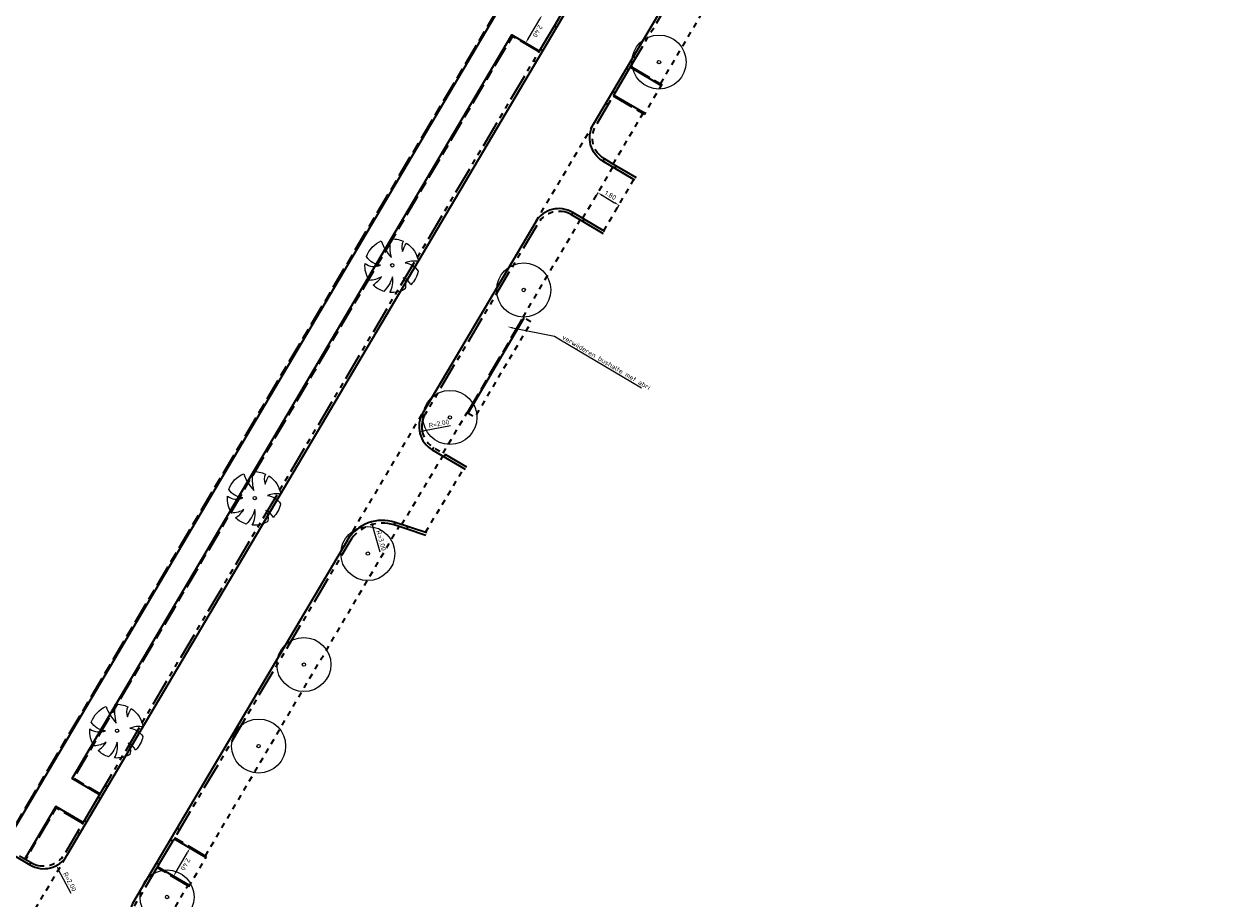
# Model space of a CAD drawing. Header units: metres. Extents: x 90561 to 91301, y 464732 to 465376.
# Tile 35 of 44: x 91038 to 91128, y 465052 to 465117. Entities that reach past the tile are written whole.
import ezdxf
from ezdxf import colors
from ezdxf.entities.mleader import LeaderData, LeaderLine
from ezdxf.math import Vec2, Vec3

# ---------------------------------------------------------------- set-up
doc = ezdxf.new("R2010")
doc.units = ezdxf.units.M
for name, pattern in [('VH-OPSLUITBAND_100X200', [16, 8, -2, 4, -2]), ('VH-OPSLUITBAND_150X400', [30, 16, -4, 6, -4]), ('VH-TROTTOIRBAND_180-200', [20, 10, -2, 2, -2, 2, -2]), ('XX-HIDDEN', [4, 2, -2])]:
    doc.linetypes.add(name, pattern=pattern)
for name, color, linetype, lineweight in [('B-WE-GR-BOOM-S', 90, 'Continuous', 25), ('N-WE-GR-BOOM-S', 90, 'Continuous', 25), ('N-WE-VH-KANTOPSLUITING_OPSLUITBAND_100X200-G', 150, 'VH-OPSLUITBAND_100X200', 18), ('N-WE-VH-KANTOPSLUITING_OPSLUITBAND_200X250-G', 150, 'VH-OPSLUITBAND_150X400', 35), ('N-WE-VH-KANTOPSLUITING_TROTTOIRBAND_180 200-G', 210, 'VH-TROTTOIRBAND_180-200', 35), ('N-WE-VH-KANTOPSLUITING_VOORKANTBAND-G', 50, 'Continuous', 35), ('N-WE-VH-MATERIAALGRENS-G', 7, 'XX-HIDDEN', 35), ('X-XX-AL-M', 7, 'Continuous', 18), ('X-XX-AL-T18', 10, 'Continuous', 18)]:
    doc.layers.add(name, color=color, linetype=linetype, lineweight=lineweight)
doc.styles.add('NLCS-ISO-M200-T18', font='NLCS-ISO.ttf', dxfattribs={"height": 0.36})
doc.dimstyles.new('NLCS-M200-T18-PIJL_L2_H1', dxfattribs={"dimscale": 0.2, "dimtxt": 2.5, "dimasz": 1.8, "dimexe": 2, "dimexo": 2, "dimgap": 0.7, "dimtad": 1, "dimzin": 0, "dimdsep": 46, "dimtxsty": 'NLCS-ISO-M200-T18', "dimcen": 0, "dimdle": 2, "dimclrd": 256, "dimclre": 256, "dimclrt": 10, "dimadec": 1, "dimazin": 0, "dimtfac": 1, "dimtdec": 3, "dimtofl": 0, "dimtmove": 0, "dimatfit": 3, "dimfxl": 2, "dimfxlon": 1, "dimtfillclr": 256, "dimtolj": 1, "dimtzin": 0, "dimlwd": -1, "dimlwe": -1, "dimarcsym": 0})
doc.dimstyles.new('NLCS-M200-T18-PIJL_L2_H2', dxfattribs={"dimscale": 0.2, "dimtxt": 2.5, "dimasz": 1.8, "dimexe": 2, "dimexo": 2, "dimgap": 0.7, "dimtad": 1, "dimzin": 0, "dimdsep": 46, "dimtxsty": 'NLCS-ISO-M200-T18', "dimcen": 0, "dimdle": 2, "dimclrd": 256, "dimclre": 256, "dimclrt": 10, "dimazin": 0, "dimtfac": 1, "dimtdec": 3, "dimtofl": 0, "dimtmove": 0, "dimatfit": 3, "dimfxl": 2, "dimfxlon": 1, "dimtfillclr": 256, "dimtolj": 1, "dimtzin": 0, "dimlwd": -1, "dimlwe": -1, "dimarcsym": 0})

# ---------------------------------------------------------------- blocks, each defined once
blk = doc.blocks.new('baz_boom01')
blk.add_lwpolyline([(0.744, -0.622, -0.21749), (0.879, -1.749, -0.147185), (-0.246, -1.966, 0.215736), (-0.2, -1.21, -0.224989), (-0.758, -1.844, -0.150851), (-1.68, -1.119, 0.190296), (-0.655, -0.544, -0.129376), (-1.89, -0.727, -0.115876), (-2.026, 0.172, 0.078405), (-1.166, 0.078, -0.11516), (-1.938, 0.617, -0.166289), (-1.17, 1.649, 0.257071), (-0.544, 0.677, -0.230127), (-0.706, 1.885, -0.209158), (0.883, 1.769, 0.102084), (0.4, 0.411, -0.079219), (1.428, 1.346, -0.121905), (1.881, 0.505, 0.191542), (1.277, 0.055, -0.057002), (1.932, 0.22, -0.212153), (1.436, -1.316, 0.147861)], format="xyb", close=True)
blk.add_circle((0, 0), 0.125)
blk = doc.blocks.new('*D59')
at = {"layer": 'Defpoints', "color": 0, "transparency": 16777216}
for p in [(91082.173, 465171.219), (91067.692, 465072.273)]:
    blk.add_point(p, dxfattribs=at)
at = {"layer": 'X-XX-AL-M', "transparency": 16777216}
blk.add_line((91082.574, 465173.954), (91082.226, 465171.575), dxfattribs=at)
at = {"layer": 'X-XX-AL-M', "color": 10, "transparency": 16777216, "insert": (91082.742, 465172.896), "char_height": 0.36, "attachment_point": 5, "rotation": 261.67328, "style": 'NLCS-ISO-M200-T18', "bg_fill": 3, "box_fill_scale": 1.1, "bg_fill_color": 256, "bg_fill_true_color": 13158600, "bg_fill_transparency": 0}
blk.add_mtext('\\A1;R=100.00', dxfattribs=at)
at = {"layer": 'X-XX-AL-M', "transparency": 16777216}
blk.add_solid([(91082.285, 465171.567), (91082.166, 465171.584), (91082.173, 465171.219)], dxfattribs=at)
blk = doc.blocks.new('*D100')
at = {"layer": 'Defpoints', "color": 0, "transparency": 16777216}
for p in [(91150.474, 465145.368), (91120.454, 465049.981)]:
    blk.add_point(p, dxfattribs=at)
at = {"layer": 'X-XX-AL-M', "transparency": 16777216}
blk.add_line((91149.645, 465142.732), (91150.366, 465145.025), dxfattribs=at)
at = {"layer": 'X-XX-AL-M', "color": 10, "transparency": 16777216, "insert": (91150.257, 465143.611), "char_height": 0.36, "attachment_point": 5, "rotation": 252.53024, "style": 'NLCS-ISO-M200-T18', "bg_fill": 3, "box_fill_scale": 1.1, "bg_fill_color": 256, "bg_fill_true_color": 13158600, "bg_fill_transparency": 0}
blk.add_mtext('\\A1;R=100.00', dxfattribs=at)
at = {"layer": 'X-XX-AL-M', "transparency": 16777216}
blk.add_solid([(91150.424, 465145.007), (91150.309, 465145.043), (91150.474, 465145.368)], dxfattribs=at)
blk = doc.blocks.new('*D203')
at = {"layer": 'Defpoints', "color": 0, "transparency": 16777216}
for p in [(91065.234, 465166.241), (91036.411, 465070.485)]:
    blk.add_point(p, dxfattribs=at)
at = {"layer": 'X-XX-AL-M', "transparency": 16777216}
blk.add_line((91064.438, 465163.594), (91065.131, 465165.896), dxfattribs=at)
at = {"layer": 'X-XX-AL-M', "color": 10, "transparency": 16777216, "insert": (91065.039, 465164.481), "char_height": 0.36, "attachment_point": 5, "rotation": 253.24774, "style": 'NLCS-ISO-M200-T18', "bg_fill": 3, "box_fill_scale": 1.1, "bg_fill_color": 256, "bg_fill_true_color": 13158600, "bg_fill_transparency": 0}
blk.add_mtext('\\A1;R=100.00', dxfattribs=at)
at = {"layer": 'X-XX-AL-M', "transparency": 16777216}
blk.add_solid([(91065.188, 465165.879), (91065.073, 465165.914), (91065.234, 465166.241)], dxfattribs=at)
blk = doc.blocks.new('*D247')
at = {"layer": 'Defpoints', "color": 0, "transparency": 16777216}
for p in [(91123.089, 465151.815), (91113.627, 465092.565)]:
    blk.add_point(p, dxfattribs=at)
at = {"layer": 'X-XX-AL-M', "transparency": 16777216}
blk.add_line((91122.682, 465149.263), (91123.033, 465151.459), dxfattribs=at)
at = {"layer": 'X-XX-AL-M', "color": 10, "transparency": 16777216, "insert": (91123.145, 465150.133), "char_height": 0.36, "attachment_point": 5, "rotation": 260.92632, "style": 'NLCS-ISO-M200-T18', "bg_fill": 3, "box_fill_scale": 1.1, "bg_fill_color": 256, "bg_fill_true_color": 13158600, "bg_fill_transparency": 0}
blk.add_mtext('\\A1;R=60.00', dxfattribs=at)
at = {"layer": 'X-XX-AL-M', "transparency": 16777216}
blk.add_solid([(91123.092, 465151.45), (91122.973, 465151.469), (91123.089, 465151.815)], dxfattribs=at)
blk = doc.blocks.new('*D249')
at = {"layer": 'Defpoints', "color": 0, "transparency": 16777216}
blk.add_point((91076.787, 465117.673), dxfattribs=at)
blk.add_point((91076.787, 465117.673), dxfattribs=at)
at = {"layer": 'X-XX-AL-M', "transparency": 16777216}
for p, q in [((91076.787, 465117.673), (91076.443, 465117.876)), ((91075.751, 465115.917), (91076.604, 465117.363)), ((91075.568, 465115.607), (91075.224, 465115.811))]:
    blk.add_line(p, q, dxfattribs=at)
for points in [[(91076.656, 465117.332), (91076.553, 465117.393), (91076.787, 465117.673)], [(91075.803, 465115.887), (91075.699, 465115.948), (91075.568, 465115.607)]]:
    blk.add_solid(points, dxfattribs=at)
at = {"layer": 'X-XX-AL-M', "color": 10, "transparency": 16777216, "insert": (91076.453, 465116.478), "char_height": 0.36, "attachment_point": 5, "rotation": 239.4521, "style": 'NLCS-ISO-M200-T18', "bg_fill": 3, "box_fill_scale": 1.1, "bg_fill_color": 256, "bg_fill_true_color": 13158600, "bg_fill_transparency": 0}
blk.add_mtext('\\A1;2.40', dxfattribs=at)
at = {"layer": 'Defpoints', "color": 0, "transparency": 16777216}
blk.add_point((91075.568, 465115.607), dxfattribs=at)
blk = doc.blocks.new('*D250')
at = {"layer": 'Defpoints', "color": 0, "transparency": 16777216}
for p in [(91064.171, 465080.193), (91064.966, 465077.3)]:
    blk.add_point(p, dxfattribs=at)
at = {"layer": 'X-XX-AL-M', "transparency": 16777216}
blk.add_line((91064.789, 465077.944), (91064.266, 465079.845), dxfattribs=at)
at = {"layer": 'X-XX-AL-M', "color": 10, "transparency": 16777216, "insert": (91064.884, 465078.806), "char_height": 0.36, "attachment_point": 5, "rotation": 285.3706, "style": 'NLCS-ISO-M200-T18', "bg_fill": 3, "box_fill_scale": 1.1, "bg_fill_color": 256, "bg_fill_true_color": 13158600, "bg_fill_transparency": 0}
blk.add_mtext('\\A1;R=3.00', dxfattribs=at)
at = {"layer": 'X-XX-AL-M', "transparency": 16777216}
blk.add_solid([(91064.324, 465079.861), (91064.208, 465079.829), (91064.171, 465080.193)], dxfattribs=at)
blk = doc.blocks.new('*D251')
at = {"layer": 'Defpoints', "color": 0, "transparency": 16777216}
blk.add_point((91067.718, 465086.839), dxfattribs=at)
at = {"layer": 'X-XX-AL-M', "transparency": 16777216}
blk.add_line((91070.004, 465087.296), (91068.071, 465086.909), dxfattribs=at)
at = {"layer": 'X-XX-AL-M', "color": 10, "transparency": 16777216, "insert": (91069.151, 465087.452), "char_height": 0.36, "attachment_point": 5, "rotation": 11.29342, "style": 'NLCS-ISO-M200-T18', "bg_fill": 3, "box_fill_scale": 1.1, "bg_fill_color": 256, "bg_fill_true_color": 13158600, "bg_fill_transparency": 0}
blk.add_mtext('\\A1;R=2.00', dxfattribs=at)
at = {"layer": 'Defpoints', "color": 0, "transparency": 16777216}
blk.add_point((91069.679, 465087.231), dxfattribs=at)
at = {"layer": 'X-XX-AL-M', "transparency": 16777216}
blk.add_solid([(91068.059, 465086.968), (91068.082, 465086.851), (91067.718, 465086.839)], dxfattribs=at)
blk = doc.blocks.new('*D252')
at = {"layer": 'X-XX-AL-M', "transparency": 16777216}
for p, q in [((91080.909, 465104.526), (91080.706, 465104.181)), ((91081.219, 465104.344), (91082.15, 465103.796)), ((91082.46, 465103.614), (91082.257, 465103.269))]:
    blk.add_line(p, q, dxfattribs=at)
for points in [[(91081.249, 465104.395), (91081.188, 465104.292), (91080.909, 465104.526)], [(91082.18, 465103.848), (91082.119, 465103.744), (91082.46, 465103.614)]]:
    blk.add_solid(points, dxfattribs=at)
at = {"layer": 'X-XX-AL-M', "color": 10, "transparency": 16777216, "insert": (91081.847, 465104.346), "char_height": 0.36, "attachment_point": 5, "rotation": 329.54534, "style": 'NLCS-ISO-M200-T18', "bg_fill": 3, "box_fill_scale": 1.1, "bg_fill_color": 256, "bg_fill_true_color": 13158600, "bg_fill_transparency": 0}
blk.add_mtext('\\A1;1.80', dxfattribs=at)
at = {"layer": 'Defpoints', "color": 0, "transparency": 16777216}
for p in [(91080.911, 465104.531), (91082.46, 465103.614), (91082.463, 465103.618)]:
    blk.add_point(p, dxfattribs=at)
blk = doc.blocks.new('*D255')
at = {"layer": 'Defpoints', "color": 0, "transparency": 16777216}
blk.add_point((91039.899, 465056.531), dxfattribs=at)
at = {"layer": 'X-XX-AL-M', "transparency": 16777216}
blk.add_line((91041.933, 465052.706), (91041.007, 465054.448), dxfattribs=at)
at = {"layer": 'X-XX-AL-M', "color": 10, "transparency": 16777216, "insert": (91041.837, 465053.568), "char_height": 0.36, "attachment_point": 5, "rotation": 297.99664, "style": 'NLCS-ISO-M200-T18', "bg_fill": 3, "box_fill_scale": 1.1, "bg_fill_color": 256, "bg_fill_true_color": 13158600, "bg_fill_transparency": 0}
blk.add_mtext('\\A1;R=2.00', dxfattribs=at)
at = {"layer": 'Defpoints', "color": 0, "transparency": 16777216}
blk.add_point((91040.838, 465054.766), dxfattribs=at)
at = {"layer": 'X-XX-AL-M', "transparency": 16777216}
blk.add_solid([(91041.06, 465054.476), (91040.954, 465054.419), (91040.838, 465054.766)], dxfattribs=at)
blk = doc.blocks.new('*D259')
at = {"layer": 'Defpoints', "color": 0, "transparency": 16777216}
blk.add_point((91050.731, 465056.049), dxfattribs=at)
blk.add_point((91050.731, 465056.049), dxfattribs=at)
at = {"layer": 'X-XX-AL-M', "transparency": 16777216}
for p, q in [((91050.731, 465056.049), (91051.075, 465055.846)), ((91049.694, 465054.292), (91050.548, 465055.739)), ((91049.511, 465053.982), (91049.856, 465053.779))]:
    blk.add_line(p, q, dxfattribs=at)
for points in [[(91050.6, 465055.709), (91050.496, 465055.77), (91050.731, 465056.049)], [(91049.746, 465054.262), (91049.642, 465054.323), (91049.511, 465053.982)]]:
    blk.add_solid(points, dxfattribs=at)
at = {"layer": 'X-XX-AL-M', "color": 10, "transparency": 16777216, "insert": (91050.397, 465054.853), "char_height": 0.36, "attachment_point": 5, "rotation": 239.45704, "style": 'NLCS-ISO-M200-T18', "bg_fill": 3, "box_fill_scale": 1.1, "bg_fill_color": 256, "bg_fill_true_color": 13158600, "bg_fill_transparency": 0}
blk.add_mtext('\\A1;2.40', dxfattribs=at)
at = {"layer": 'Defpoints', "color": 0, "transparency": 16777216}
blk.add_point((91049.511, 465053.982), dxfattribs=at)
blk = doc.blocks.new('SGR-BOOM_01-SO')
at = {"color": 0, "linetype": 'ByBlock', "lineweight": 18}
for radius in [2, 0.125]:
    blk.add_circle((0, 0), radius, dxfattribs=at)

msp = doc.modelspace()

# ---------------------------------------------------------------- linework, layer by layer
at = {"layer": 'N-WE-VH-KANTOPSLUITING_OPSLUITBAND_100X200-G', "ltscale": 0.2, "flags": 128}
for points in [[(91036.867, 465056.234), (91093.206, 465151.471), (90987.648, 465175.55), (90987.15, 465174.71)], [(91076.532, 465114.921), (91074.588, 465116.071), (91042.152, 465061.241), (91044.096, 465060.09)], [(91083.364, 465113.901), (91085.646, 465112.561)], [(91082.041, 465111.663), (91084.325, 465110.322)], [(91071.23, 465088.279), (91075.375, 465095.32)], [(91042.772, 465057.853), (91040.828, 465059.003), (91038.588, 465055.216)], [(91051.959, 465055.439), (91049.604, 465056.832)], [(91050.64, 465053.198), (91048.281, 465054.594)]]:
    msp.add_lwpolyline(points, dxfattribs=at)
at = {"layer": 'N-WE-VH-KANTOPSLUITING_OPSLUITBAND_200X250-G', "ltscale": 0.2}
for points in [[(91076.674, 465115.161), (91077.693, 465116.882)], [(91082.194, 465111.921), (91083.212, 465113.642)], [(91083.76, 465105.624), (91082.249, 465106.523)], [(91081.334, 465101.501), (91079.809, 465102.399)], [(91069.624, 465085.172), (91071.18, 465084.252)], [(91068.189, 465079.18), (91066.797, 465079.642)], [(91042.915, 465058.092), (91043.933, 465059.814)], [(91048.434, 465054.853), (91049.452, 465056.574)]]:
    msp.add_lwpolyline(points, dxfattribs=at)
at = {"layer": 'N-WE-VH-KANTOPSLUITING_TROTTOIRBAND_180 200-G', "ltscale": 0.2, "flags": 128}
for points in [[(91077.693, 465116.882), (91090.413, 465138.385, 0.031099), (91092.662, 465142.79), (91095.198, 465148.629, 0.117137), (91095.832, 465152.178)], [(91082.249, 465106.523), (91081.389, 465107.034, -0.413511), (91080.76, 465109.498), (91082.193, 465111.92)], [(91079.809, 465102.399), (91078.948, 465102.906, 0.413581), (91076.485, 465102.271), (91068.13, 465088.147, 0.414301), (91068.763, 465085.681), (91069.624, 465085.172)], [(91066.797, 465079.642), (91065.848, 465079.957, 0.352912), (91062.556, 465078.725), (91049.452, 465056.574)], [(91038.122, 465055.491), (91038.983, 465054.982, 0.414202), (91041.449, 465055.615), (91042.914, 465058.093)], [(91048.434, 465054.853), (91046.658, 465051.852, 0.412552), (91047.282, 465049.391), (91048.14, 465048.877)]]:
    msp.add_lwpolyline(points, format="xyb", dxfattribs=at)
for points in [[(91083.212, 465113.642), (91093.12, 465130.391)], [(91043.933, 465059.814), (91076.674, 465115.161)]]:
    msp.add_lwpolyline(points, dxfattribs=at)
at = {"layer": 'N-WE-VH-KANTOPSLUITING_VOORKANTBAND-G', "ltscale": 0.2, "flags": 128}
for points in [[(91036.299, 465056.337), (91038.881, 465054.81, 0.414202), (91041.621, 465055.513), (91090.585, 465138.283, 0.031099), (91092.845, 465142.71), (91095.382, 465148.549, 0.469672), (91089.824, 465159.537), (91080.558, 465161.65, -0.028528), (91069.604, 465164.815, 0.028528), (91058.651, 465167.981), (90934.394, 465196.325)], [(91068.252, 465079.37), (91065.911, 465080.147, 0.352912), (91062.384, 465078.827), (91046.486, 465051.953, 0.412552), (91047.179, 465049.219), (91049.636, 465047.747)]]:
    msp.add_lwpolyline(points, format="xyb", dxfattribs=at)
for points in [[(91036.953, 465056.183), (91093.362, 465151.539), (90987.599, 465175.664), (90987.064, 465174.76)], [(91077.692, 465116.883), (91077.865, 465116.781)], [(91044.045, 465060.004), (91042.015, 465061.205), (91074.553, 465116.208), (91076.583, 465115.007)], [(91076.675, 465115.16), (91076.847, 465115.06)], [(91076.166, 465114.3), (91076.338, 465114.199)], [(91083.549, 465114.604), (91083.721, 465114.503)], [(91083.04, 465113.744), (91083.212, 465113.642)], [(91083.314, 465113.815), (91085.596, 465112.475)], [(91082.021, 465112.022), (91082.194, 465111.921)], [(91082.092, 465111.749), (91084.376, 465110.408)], [(91081.512, 465111.162), (91081.685, 465111.06)], [(91081.389, 465107.034), (91081.287, 465106.862)], [(91082.249, 465106.523), (91082.146, 465106.351)], [(91079.049, 465103.079), (91078.948, 465102.906)], [(91079.911, 465102.571), (91079.809, 465102.399)], [(91071.316, 465088.228), (91075.461, 465095.269)], [(91075.375, 465095.32), (91075.461, 465095.269)], [(91071.23, 465088.279), (91071.316, 465088.228)], [(91068.763, 465085.681), (91068.661, 465085.509)], [(91069.624, 465085.172), (91069.522, 465085)], [(91065.848, 465079.957), (91065.911, 465080.147)], [(91066.797, 465079.642), (91066.86, 465079.832)], [(91044.441, 465060.675), (91044.614, 465060.574)], [(91043.932, 465059.815), (91044.105, 465059.713)], [(91042.823, 465057.939), (91040.793, 465059.14), (91038.502, 465055.267)], [(91042.915, 465058.092), (91043.087, 465057.991)], [(91042.406, 465057.232), (91042.578, 465057.131)], [(91049.789, 465057.536), (91049.961, 465057.435)], [(91049.28, 465056.676), (91049.452, 465056.574)], [(91051.908, 465055.353), (91049.554, 465056.746)], [(91038.881, 465054.81), (91038.983, 465054.982)], [(91048.261, 465054.954), (91048.434, 465054.853)], [(91050.691, 465053.285), (91048.332, 465054.68)], [(91047.752, 465054.093), (91047.925, 465053.992)]]:
    msp.add_lwpolyline(points, dxfattribs=at)
at = {"layer": 'N-WE-VH-KANTOPSLUITING_VOORKANTBAND-G', "ltscale": 0.2}
for points in [[(91082.021, 465112.022), (91095.882, 465135.454, -0.41207), (91098.61, 465136.164), (91100.971, 465134.79)], [(91083.657, 465105.452), (91081.287, 465106.862, -0.413511), (91080.588, 465109.599), (91082.021, 465112.022)], [(91081.435, 465101.674), (91079.049, 465103.079, 0.413581), (91076.313, 465102.373), (91067.958, 465088.249, 0.414301), (91068.661, 465085.509), (91071.079, 465084.08)]]:
    msp.add_lwpolyline(points, format="xyb", dxfattribs=at)
at = {"layer": 'N-WE-VH-MATERIAALGRENS-G', "ltscale": 0.2}
for p, q in [((91079.798, 465102.638), (91082.024, 465106.424)), ((91066.404, 465079.983), (91069.443, 465085.047))]:
    msp.add_line(p, q, dxfattribs=at)
at = {"layer": 'N-WE-VH-MATERIAALGRENS-G', "ltscale": 0.2, "flags": 128}
for points in [[(91085.56, 465112.612), (91095.016, 465128.636)], [(91085.646, 465112.561), (91084.325, 465110.322)], [(91082.04, 465106.647), (91084.239, 465110.373)], [(91076.313, 465102.373), (91080.588, 465109.599)], [(91081.349, 465101.724), (91083.571, 465105.503)], [(91075.375, 465095.32), (91079.611, 465102.516)], [(91071.316, 465088.228), (91071.833, 465087.924), (91075.978, 465094.965), (91075.461, 465095.269)], [(91062.384, 465078.827), (91067.958, 465088.249)], [(91069.462, 465085.276), (91071.23, 465088.279)], [(91068.166, 465079.421), (91070.993, 465084.131)], [(91051.873, 465055.49), (91066.203, 465079.839)], [(91036.835, 465047.423), (91041.621, 465055.513)], [(91050.64, 465053.198), (91051.959, 465055.439)], [(91048.022, 465048.948), (91050.554, 465053.249)]]:
    msp.add_lwpolyline(points, dxfattribs=at)

# ---------------------------------------------------------------- block references
at = {"layer": 'B-WE-GR-BOOM-S', "rotation": 329.3872096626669}
msp.add_blockref('SGR-BOOM_01-SO', (91055.808, 465063.601), dxfattribs=at)
at = {"layer": 'N-WE-GR-BOOM-S', "rotation": 50.8791053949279}
msp.add_blockref('baz_boom01', (91045.333, 465064.734), dxfattribs=at)

# ---------------------------------------------------------------- dimensions: what is measured, and where the dimension line sits
at = {"layer": 'X-XX-AL-M'}
dim = msp.add_radius_dim(center=(91120.454, 465049.981), mpoint=(91150.474, 465145.368), dimstyle='NLCS-M200-T18-PIJL_L2_H1', override={"dimpost": 'R=<>', "dimtfill": 1}, dxfattribs=at)
dim.commit()
dim.dimension.update_dxf_attribs({"geometry": '*D100', "text_midpoint": (91149.951, 465143.707), "dimtype": 164})

# ---------------------------------------------------------------- next in the draw order: dimensions: what is measured, and where the dimension line sits
for center, mpoint, dimstyle, picture, middle in [((91036.411, 465070.485), (91065.234, 465166.241), 'NLCS-M200-T18-PIJL_L2_H2', '*D203', (91064.732, 465164.573)), ((91113.627, 465092.565), (91123.089, 465151.815), 'NLCS-M200-T18-PIJL_L2_H1', '*D247', (91122.829, 465150.183))]:
    dim = msp.add_radius_dim(center=center, mpoint=mpoint, dimstyle=dimstyle, override={"dimpost": 'R=<>', "dimtfill": 1}, dxfattribs=at)
    dim.commit()
    dim.dimension.update_dxf_attribs({"geometry": picture, "text_midpoint": middle, "dimtype": 164})
for p1, p2, distance, picture, middle in [((91075.568, 465115.607), (91076.787, 465117.673), 0, '*D249', (91076.453, 465116.478)), ((91080.911, 465104.531), (91082.463, 465103.618), -0.005, '*D252', (91081.847, 465104.346)), ((91049.511, 465053.982), (91050.731, 465056.049), 0, '*D259', (91050.397, 465054.853))]:
    dim = msp.add_aligned_dim(p1=p1, p2=p2, distance=distance, dimstyle='NLCS-M200-T18-PIJL_L2_H1', override={"dimtfill": 1}, dxfattribs=at)
    dim.commit()
    dim.dimension.update_dxf_attribs({"geometry": picture, "text_midpoint": middle})
dim = msp.add_radius_dim(center=(91039.899, 465056.531), mpoint=(91040.838, 465054.766), dimstyle='NLCS-M200-T18-PIJL_L2_H1', override={"dimpost": 'R=<>', "dimtfill": 1}, dxfattribs=at)
dim.commit()
dim.dimension.update_dxf_attribs({"geometry": '*D255', "text_midpoint": (91041.837, 465053.568)})

# ---------------------------------------------------------------- next in the draw order: leaders
at = {"layer": 'X-XX-AL-T18'}
ml = msp.add_multileader_mtext('Standard', dxfattribs=at)
ml.set_content('verwijderen bushalte met abri', color=256, style='NLCS-ISO-M200-T18')
ml.set_leader_properties(color=256, linetype='ByLayer', lineweight=-1)
ml.build(insert=Vec2(0, 0))
ml.multileader.update_dxf_attribs({"text_left_attachment_type": 5, "text_right_attachment_type": 5, "dogleg_length": 0.36, "arrow_head_size": 0.36})
ctx = ml.context
ctx.base_point, ctx.char_height, ctx.arrow_head_size, ctx.landing_gap_size, ctx.plane_origin, ctx.plane_x_axis, ctx.plane_y_axis = Vec3(91078.017, 465093.733), 0.36, 0.36, 0.18, Vec3(91076.541, 465097.772), Vec3(0.860628, -0.509234), Vec3(0.509234, 0.860628)
ctx.left_attachment, ctx.right_attachment = 5, 5
notes = []
notes.append((ctx, [(0, (1, 1, 0), (91077.707, 465093.917), (0.860628, -0.509234), 0.36, [(0, [(91074.235, 465094.617)], 0, [])])]))
ctx.mtext.insert, ctx.mtext.text_direction, ctx.mtext.rotation, ctx.mtext.flow_direction = Vec3(91078.41, 465094.044), Vec3(0.860628, -0.509234), 5.748891, 5
ctx.mtext.has_bg_fill, ctx.mtext.bg_color, ctx.mtext.bg_scale_factor, ctx.mtext.bg_transparency, ctx.mtext.use_window_bg_color = 1, -1027028792, 1.5, 0, 1
for ctx, leaders in notes:
    for number, flags, end, landing, length, lines in leaders:
        leader = LeaderData()
        leader.index, (leader.has_last_leader_line, leader.has_dogleg_vector, leader.attachment_direction) = number, flags
        leader.last_leader_point, leader.dogleg_vector, leader.dogleg_length = Vec3(end), Vec3(landing), length
        for number, points, colour, breaks in lines:
            line = LeaderLine()
            line.index, line.vertices, line.color, line.breaks = number, Vec3.list(points), colors.encode_raw_color(colour), breaks
            leader.lines.append(line)
        ctx.leaders.append(leader)

# ---------------------------------------------------------------- next in the draw order: block references
at = {"layer": 'B-WE-GR-BOOM-S', "rotation": 329.3872096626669}
for p in [(91059.156, 465069.633), (91049.03, 465052.437)]:
    msp.add_blockref('SGR-BOOM_01-SO', p, dxfattribs=at)
at = {"layer": 'N-WE-GR-BOOM-S', "rotation": 50.8791053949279}
msp.add_blockref('baz_boom01', (91055.516, 465081.948), dxfattribs=at)

# ---------------------------------------------------------------- next in the draw order: dimensions: what is measured, and where the dimension line sits
at = {"layer": 'X-XX-AL-M'}
dim = msp.add_radius_dim(center=(91067.692, 465072.273), mpoint=(91082.173, 465171.219), dimstyle='NLCS-M200-T18-PIJL_L2_H1', override={"dimpost": 'R=<>', "dimtfill": 1}, dxfattribs=at)
dim.commit()
dim.dimension.update_dxf_attribs({"geometry": '*D59', "text_midpoint": (91082.742, 465172.896)})
dim = msp.add_radius_dim(center=(91064.966, 465077.3), mpoint=(91064.171, 465080.193), dimstyle='NLCS-M200-T18-PIJL_L2_H1', override={"dimpost": 'R=<>', "dimtfill": 1}, dxfattribs=at)
dim.commit()
dim.dimension.update_dxf_attribs({"geometry": '*D250', "text_midpoint": (91064.575, 465078.721), "dimtype": 164})

# ---------------------------------------------------------------- next in the draw order: block references
at = {"layer": 'B-WE-GR-BOOM-S', "rotation": 329.3872096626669}
for p in [(91085.434, 465114.198), (91075.424, 465097.338), (91063.887, 465077.843)]:
    msp.add_blockref('SGR-BOOM_01-SO', p, dxfattribs=at)
at = {"layer": 'N-WE-GR-BOOM-S', "rotation": 50.8791053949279}
msp.add_blockref('baz_boom01', (91065.699, 465099.162), dxfattribs=at)

# ---------------------------------------------------------------- next in the draw order: dimensions: what is measured, and where the dimension line sits
at = {"layer": 'X-XX-AL-M'}
dim = msp.add_radius_dim(center=(91069.679, 465087.231), mpoint=(91067.718, 465086.839), dimstyle='NLCS-M200-T18-PIJL_L2_H1', override={"dimpost": 'R=<>', "dimtfill": 1}, dxfattribs=at)
dim.commit()
dim.dimension.update_dxf_attribs({"geometry": '*D251', "text_midpoint": (91069.214, 465087.138), "dimtype": 164})

# ---------------------------------------------------------------- next in the draw order: block references
at = {"layer": 'B-WE-GR-BOOM-S', "rotation": 329.3872096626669}
msp.add_blockref('SGR-BOOM_01-SO', (91069.962, 465087.908), dxfattribs=at)

doc.saveas('drawing.dxf')
